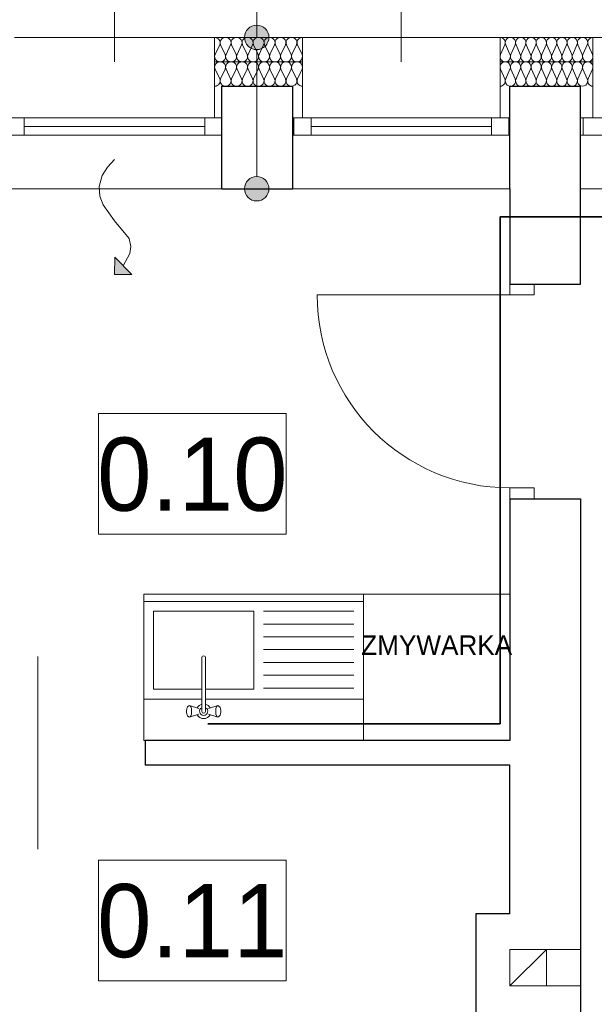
# Model space of a CAD drawing. Extents: x -438200 to -357500, y 15000 to 163871.
# Tile 16 of 148: x -428984 to -426629, y 33333 to 37365. Entities that reach past the tile are written whole.
import ezdxf
from ezdxf.lldxf.tags import DXFTag

# ---------------------------------------------------------------- set-up
doc = ezdxf.new("R2010")
doc.units = 0
doc.header["$MEASUREMENT"] = 0
doc.set_wipeout_variables(frame=1)
for name, color, linetype in [('#podkład', 252, 'Continuous'), ('A-Okna', 252, 'Continuous'), ('Arch ocieplenie', 252, 'Continuous'), ('Arch opisy', 252, 'Continuous'), ('Inwent Izolacje', 252, 'Continuous'), ('IS_Opisy_działek_Therm', 7, 'SOLID')]:
    doc.layers.add(name, color=color, linetype=linetype)
for name, color, linetype, lineweight in [('A-Okna_Nr_Pióra__9', 252, 'Continuous', 13), ('Arch ocieplenie_Nr_Pióra__9', 252, 'Continuous', 13), ('Arch opisy_Nr_Pióra__21', 252, 'Continuous', 9), ('Arch wykończenie_Nr_Pióra__3', 252, 'Continuous', 18), ('Inwent Izolacje_Nr_Pióra__2', 252, 'Continuous', 13), ('INWENT OPISY_Nr_Pióra__21', 252, 'Continuous', 9), ('INWENT wyposarzenie_Nr_Pióra__21', 252, 'Continuous', 9), ('INWENT. DRZWI_Nr_Pióra__5', 252, 'Continuous', 13), ('INWENT. OKNA_Nr_Pióra__5', 252, 'Continuous', 13), ('INWENT.ŚCIANY_Nr_Pióra__1', 252, 'Continuous', 25), ('INWENT.ŚCIANY_Nr_Pióra__2', 252, 'Continuous', 13), ('INWENT.ŚCIANY_Nr_Pióra__21', 252, 'Continuous', 9), ('Istniejące kominy_Nr_Pióra__21', 252, 'Continuous', 9)]:
    doc.layers.add(name, color=color, linetype=linetype, lineweight=lineweight)
doc.layers.add('IS_Ciepła_woda', color=1, linetype='DASHDOT', true_color=0xff0000)
doc.styles.add('GENERATED_STYLE_3', font='txt')
doc.styles.add('GENERATED_STYLE_5', font='txt')
doc.styles.get("Standard").update_dxf_attribs({"font": 'arial.ttf', "width": 0.8, "bigfont": 'BIGFONT.SHX'})
tags = doc.linetypes.add('DASHDOT', pattern=[20, 10, -5, 0, -5]).pattern_tags.tags
tags[10:11] = [DXFTag(74, 4), DXFTag(75, 0), DXFTag(340, '0'), DXFTag(46, 0.0), DXFTag(50, 0.0), DXFTag(44, 0.0), DXFTag(45, 0.0)]
tags[8:9] = [DXFTag(74, 4), DXFTag(75, 0), DXFTag(340, '0'), DXFTag(46, 0.0), DXFTag(50, 0.0), DXFTag(44, 0.0), DXFTag(45, 0.0)]
tags[6:7] = [DXFTag(74, 4), DXFTag(75, 0), DXFTag(340, '0'), DXFTag(46, 0.0), DXFTag(50, 0.0), DXFTag(44, 0.0), DXFTag(45, 0.0)]
tags[4:5] = [DXFTag(74, 4), DXFTag(75, 0), DXFTag(340, '0'), DXFTag(46, 0.0), DXFTag(50, 0.0), DXFTag(44, 0.0), DXFTag(45, 0.0)]
tags = doc.linetypes.add('SOLID', pattern=[10, 10, 0]).pattern_tags.tags
tags[6:7] = [DXFTag(74, 4), DXFTag(75, 0), DXFTag(340, '0'), DXFTag(46, 0.0), DXFTag(50, 0.0), DXFTag(44, 0.0), DXFTag(45, 0.0)]
tags[4:5] = [DXFTag(74, 4), DXFTag(75, 0), DXFTag(340, '0'), DXFTag(46, 0.0), DXFTag(50, 0.0), DXFTag(44, 0.0), DXFTag(45, 0.0)]

# ---------------------------------------------------------------- blocks, each defined once
blk = doc.blocks.new('Izolacja cieplna 14_22', base_point=(-427824.9, 37292.6))
at = {"layer": 'Arch ocieplenie_Nr_Pióra__9', "linetype": 'Continuous'}
for p, q in [((-428164.3, 37262.8), (-428183.1, 37222.4)), ((-428141.8, 37222.4), (-428160.6, 37262.8)), ((-428119.3, 37262.8), (-428138.1, 37222.4)), ((-428096.8, 37222.4), (-428115.6, 37262.8)), ((-428074.3, 37262.8), (-428093.1, 37222.4)), ((-428051.8, 37222.4), (-428070.6, 37262.8)), ((-428029.3, 37262.8), (-428048.1, 37222.4)), ((-428006.8, 37222.4), (-428025.6, 37262.8)), ((-427984.3, 37262.8), (-428003.1, 37222.4)), ((-427961.8, 37222.4), (-427980.6, 37262.8)), ((-427939.3, 37262.8), (-427958.1, 37222.4)), ((-427916.8, 37222.4), (-427935.6, 37262.8)), ((-427894.3, 37262.8), (-427913.1, 37222.4)), ((-427871.8, 37222.4), (-427890.6, 37262.8)), ((-427849.3, 37262.8), (-427868.1, 37222.4)), ((-427826.8, 37222.4), (-427845.6, 37262.8))]:
    blk.add_line(p, q, dxfattribs=at)
for centre, start_param, end_param in [((-428184.9, 37271.3), 2.7288, 4.712389), ((-428139.9, 37271.3), 2.7288, 6.695979), ((-428094.9, 37271.3), 2.7288, 6.695979), ((-428049.9, 37271.3), 2.7288, 6.695979), ((-428004.9, 37271.3), 2.7288, 6.695979), ((-427959.9, 37271.3), 2.7288, 6.695979), ((-427914.9, 37271.3), 2.7288, 6.695979), ((-427869.9, 37271.3), 2.7288, 6.695979), ((-427824.9, 37271.3), 4.712389, 6.695979), ((-428162.4, 37213.9), 5.870392, 9.837571), ((-428117.4, 37213.9), 5.870392, 9.837571), ((-428072.4, 37213.9), 5.870392, 9.837571), ((-428027.4, 37213.9), 5.870392, 9.837571), ((-427982.4, 37213.9), 5.870392, 9.837571), ((-427937.4, 37213.9), 5.870392, 9.837571), ((-427892.4, 37213.9), 5.870392, 9.837571), ((-427847.4, 37213.9), 5.870392, 9.837571)]:
    blk.add_ellipse(centre, major_axis=(-22.5, 0), ratio=0.945236, start_param=start_param, end_param=end_param, dxfattribs=at)
blk = doc.blocks.new('Izolacja cieplna 14_23', base_point=(-426634.9, 37292.6))
at = {"layer": 'Arch ocieplenie_Nr_Pióra__9', "linetype": 'Continuous'}
for p, q in [((-426995.6, 37262.8), (-427013.2, 37222.4)), ((-426974.5, 37222.4), (-426992.1, 37262.8)), ((-426953.4, 37262.8), (-426971, 37222.4)), ((-426932.3, 37222.4), (-426949.8, 37262.8)), ((-426911.2, 37262.8), (-426928.7, 37222.4)), ((-426890.1, 37222.4), (-426907.6, 37262.8)), ((-426868.9, 37262.8), (-426886.5, 37222.4)), ((-426847.8, 37222.4), (-426865.4, 37262.8)), ((-426826.7, 37262.8), (-426844.3, 37222.4)), ((-426805.6, 37222.4), (-426823.2, 37262.8)), ((-426784.5, 37262.8), (-426802.1, 37222.4)), ((-426763.4, 37222.4), (-426781, 37262.8)), ((-426742.3, 37262.8), (-426759.8, 37222.4)), ((-426721.2, 37222.4), (-426738.7, 37262.8)), ((-426700.1, 37262.8), (-426717.6, 37222.4)), ((-426678.9, 37222.4), (-426696.5, 37262.8)), ((-426657.8, 37262.8), (-426675.4, 37222.4)), ((-426636.7, 37222.4), (-426654.3, 37262.8))]:
    blk.add_line(p, q, dxfattribs=at)
for centre, start_param, end_param in [((-427014.9, 37271.3), 1.158004, 3.141593), ((-426972.7, 37271.3), 1.158004, 5.125183), ((-426930.5, 37271.3), 1.158004, 5.125183), ((-426888.3, 37271.3), 1.158004, 5.125183), ((-426846.1, 37271.3), 1.158004, 5.125183), ((-426803.8, 37271.3), 1.158004, 5.125183), ((-426761.6, 37271.3), 1.158004, 5.125183), ((-426719.4, 37271.3), 1.158004, 5.125183), ((-426677.2, 37271.3), 1.158004, 5.125183), ((-426634.9, 37271.3), 3.141593, 5.125182), ((-426993.8, 37213.9), 4.299595, 8.266775), ((-426951.6, 37213.9), 4.299595, 8.266775), ((-426909.4, 37213.9), 4.299595, 8.266775), ((-426867.2, 37213.9), 4.299595, 8.266775), ((-426824.9, 37213.9), 4.299595, 8.266775), ((-426782.7, 37213.9), 4.299595, 8.266775), ((-426740.5, 37213.9), 4.299595, 8.266775), ((-426698.3, 37213.9), 4.299595, 8.266775), ((-426656.1, 37213.9), 4.299595, 8.266775)]:
    blk.add_ellipse(centre, major_axis=(0, -21.3), ratio=0.992632, start_param=start_param, end_param=end_param, dxfattribs=at)
blk = doc.blocks.new('Izolacja cieplna 14_274', base_point=(-428184.9, 37092.6))
at = {"layer": 'Inwent Izolacje_Nr_Pióra__2', "linetype": 'Continuous'}
for p, q in [((-428183.1, 37162.8), (-428164.3, 37122.4)), ((-428160.6, 37122.4), (-428141.8, 37162.8)), ((-428138.1, 37162.8), (-428119.3, 37122.4)), ((-428115.6, 37122.4), (-428096.8, 37162.8)), ((-428093.1, 37162.8), (-428074.3, 37122.4)), ((-428070.6, 37122.4), (-428051.8, 37162.8)), ((-428048.1, 37162.8), (-428029.3, 37122.4)), ((-428025.6, 37122.4), (-428006.8, 37162.8)), ((-428003.1, 37162.8), (-427984.3, 37122.4)), ((-427980.6, 37122.4), (-427961.8, 37162.8)), ((-427958.1, 37162.8), (-427939.3, 37122.4)), ((-427935.6, 37122.4), (-427916.8, 37162.8)), ((-427913.1, 37162.8), (-427894.3, 37122.4)), ((-427890.6, 37122.4), (-427871.8, 37162.8)), ((-427868.1, 37162.8), (-427849.3, 37122.4)), ((-427845.6, 37122.4), (-427826.8, 37162.8))]:
    blk.add_line(p, q, dxfattribs=at)
for centre, start_param, end_param in [((-428162.4, 37171.3), 5.870392, 9.837571), ((-428117.4, 37171.3), 5.870392, 9.837571), ((-428072.4, 37171.3), 5.870392, 9.837571), ((-428027.4, 37171.3), 5.870392, 9.837571), ((-427982.4, 37171.3), 5.870392, 9.837571), ((-427937.4, 37171.3), 5.870392, 9.837571), ((-427892.4, 37171.3), 5.870392, 9.837571), ((-427847.4, 37171.3), 5.870392, 9.837571), ((-428184.9, 37113.9), 4.712389, 6.695979), ((-428139.9, 37113.9), 2.7288, 6.695979), ((-428094.9, 37113.9), 2.7288, 6.695979), ((-428049.9, 37113.9), 2.7288, 6.695979), ((-428004.9, 37113.9), 2.7288, 6.695979), ((-427959.9, 37113.9), 2.7288, 6.695979), ((-427914.9, 37113.9), 2.7288, 6.695979), ((-427869.9, 37113.9), 2.7288, 6.695979), ((-427824.9, 37113.9), 2.7288, 4.712389)]:
    blk.add_ellipse(centre, major_axis=(22.5, 0), ratio=0.945236, start_param=start_param, end_param=end_param, dxfattribs=at)
blk = doc.blocks.new('Izolacja cieplna 14_275', base_point=(-427014.9, 37092.6))
at = {"layer": 'Inwent Izolacje_Nr_Pióra__2', "linetype": 'Continuous'}
for p, q in [((-427013.2, 37162.8), (-426995.6, 37122.4)), ((-426992.1, 37122.4), (-426974.5, 37162.8)), ((-426971, 37162.8), (-426953.4, 37122.4)), ((-426949.8, 37122.4), (-426932.3, 37162.8)), ((-426928.7, 37162.8), (-426911.2, 37122.4)), ((-426907.6, 37122.4), (-426890.1, 37162.8)), ((-426886.5, 37162.8), (-426868.9, 37122.4)), ((-426865.4, 37122.4), (-426847.8, 37162.8)), ((-426844.3, 37162.8), (-426826.7, 37122.4)), ((-426823.2, 37122.4), (-426805.6, 37162.8)), ((-426802.1, 37162.8), (-426784.5, 37122.4)), ((-426781, 37122.4), (-426763.4, 37162.8)), ((-426759.8, 37162.8), (-426742.3, 37122.4)), ((-426738.7, 37122.4), (-426721.2, 37162.8)), ((-426717.6, 37162.8), (-426700.1, 37122.4)), ((-426696.5, 37122.4), (-426678.9, 37162.8)), ((-426675.4, 37162.8), (-426657.8, 37122.4)), ((-426654.3, 37122.4), (-426636.7, 37162.8))]:
    blk.add_line(p, q, dxfattribs=at)
for centre, start_param, end_param in [((-426993.8, 37171.3), 4.299595, 8.266775), ((-426951.6, 37171.3), 4.299595, 8.266775), ((-426909.4, 37171.3), 4.299595, 8.266775), ((-426867.2, 37171.3), 4.299595, 8.266775), ((-426824.9, 37171.3), 4.299595, 8.266775), ((-426782.7, 37171.3), 4.299595, 8.266775), ((-426740.5, 37171.3), 4.299595, 8.266775), ((-426698.3, 37171.3), 4.299595, 8.266775), ((-426656.1, 37171.3), 4.299595, 8.266775), ((-427014.9, 37113.9), 3.141593, 5.125182), ((-426972.7, 37113.9), 1.158004, 5.125183), ((-426930.5, 37113.9), 1.158004, 5.125183), ((-426888.3, 37113.9), 1.158004, 5.125183), ((-426846.1, 37113.9), 1.158004, 5.125183), ((-426803.8, 37113.9), 1.158004, 5.125183), ((-426761.6, 37113.9), 1.158004, 5.125183), ((-426719.4, 37113.9), 1.158004, 5.125183), ((-426677.2, 37113.9), 1.158004, 5.125183), ((-426634.9, 37113.9), 1.158004, 3.141593)]:
    blk.add_ellipse(centre, major_axis=(0, 21.3), ratio=0.992632, start_param=start_param, end_param=end_param, dxfattribs=at)
blk = doc.blocks.new('Krzywa_9', base_point=(-428594.9, 36792.6))
at = {"layer": 'A-Okna_Nr_Pióra__9', "linetype": 'Continuous'}
blk.add_hatch(color=256, dxfattribs=at).paths.add_polyline_path([(-428594.9, 36322), (-428594.5, 36392.7), (-428524.2, 36321.6)], flags=0)
for p, q in [((-428594.9, 36322), (-428594.5, 36392.7)), ((-428594.5, 36392.7), (-428524.2, 36321.6)), ((-428594.9, 36322), (-428524.2, 36321.6))]:
    blk.add_line(p, q, dxfattribs=at)
at = {"layer": 'A-Okna_Nr_Pióra__9', "linetype": 'Continuous', "flags": 128}
blk.add_lwpolyline([(-428594.9, 36792.6), (-428624.1, 36761.5), (-428645.4, 36726.4), (-428657.6, 36681.7), (-428655, 36643), (-428642.1, 36606.5), (-428594.9, 36542), (-428535.3, 36468.7), (-428528.2, 36436.7), (-428532.2, 36406.9), (-428559.4, 36357.2)], dxfattribs=at)
blk = doc.blocks.new('Linia_40', base_point=(-428012.4, 36672.6))
at = {"layer": 'Arch opisy_Nr_Pióra__21', "linetype": 'Continuous'}
for points in [[(-427962.4, 37292.6), (-427966.2, 37311.7), (-427977.1, 37328), (-427993.3, 37338.8), (-428012.4, 37342.6), (-428031.6, 37338.8), (-428047.8, 37328), (-428058.6, 37311.7), (-428062.4, 37292.6), (-428058.6, 37273.5), (-428047.8, 37257.3), (-428031.6, 37246.4), (-428012.4, 37242.6), (-427993.3, 37246.4), (-427977.1, 37257.3), (-427966.2, 37273.5)], [(-427962.4, 36672.6), (-427966.2, 36691.7), (-427977.1, 36708), (-427993.3, 36718.8), (-428012.4, 36722.6), (-428031.6, 36718.8), (-428047.8, 36708), (-428058.6, 36691.7), (-428062.4, 36672.6), (-428058.6, 36653.5), (-428047.8, 36637.3), (-428031.6, 36626.4), (-428012.4, 36622.6), (-427993.3, 36626.4), (-427977.1, 36637.3), (-427966.2, 36653.5)]]:
    blk.add_hatch(color=256, dxfattribs=at).paths.add_polyline_path(points, flags=0)
blk.add_line((-428012.4, 36722.6), (-428012.4, 37242.6), dxfattribs=at)
for centre in [(-428012.4, 37292.6), (-428012.4, 36672.6)]:
    blk.add_circle(centre, 50, dxfattribs=at)
blk = doc.blocks.new('Linia_41', base_point=(-428012.4, 37292.6))
at = {"layer": 'Arch opisy_Nr_Pióra__21', "linetype": 'Continuous'}
blk.add_line((-428012.4, 37292.6), (-428012.4, 38902.4), dxfattribs=at)
blk.add_circle((-428012.4, 39202.4), 300, dxfattribs=at)
blk = doc.blocks.new('parter')
at = {"layer": 'Arch wykończenie_Nr_Pióra__3', "color": 252, "linetype": 'Continuous'}
for p, q in [((-428184.9, 36962.6), (-428184.9, 37292.6)), ((-427824.9, 37292.6), (-428184.9, 37292.6)), ((-427824.9, 37292.6), (-427824.9, 36962.6)), ((-427014.9, 37292.6), (-427014.9, 36962.6)), ((-426634.9, 37292.6), (-427014.9, 37292.6)), ((-426634.9, 37292.6), (-426634.9, 36962.6))]:
    blk.add_line(p, q, dxfattribs=at)
at = {"layer": 'INWENT wyposarzenie_Nr_Pióra__21', "color": 252, "linetype": 'Continuous'}
for p, q in [((-428474.9, 35012.6), (-428474.9, 34962.6)), ((-428474.9, 35012.6), (-427574.9, 35012.6)), ((-428474.9, 35012.6), (-428474.9, 34412.6)), ((-427574.9, 35012.6), (-427574.9, 34962.6)), ((-427574.9, 35012.6), (-427574.9, 34412.6)), ((-427574.9, 34412.6), (-427574.9, 35012.6)), ((-427574.9, 35012.6), (-426974.9, 35012.6)), ((-426974.9, 35012.6), (-426974.9, 34412.6)), ((-428474.9, 34982.6), (-427574.9, 34982.6)), ((-428474.9, 34582.6), (-428474.9, 34982.6)), ((-427574.9, 34982.6), (-427574.9, 34582.6)), ((-428434.9, 34942.6), (-428434.9, 34622.6)), ((-428024.9, 34942.6), (-428434.9, 34942.6)), ((-428024.9, 34622.6), (-428024.9, 34942.6)), ((-427984.9, 34942.6), (-427614.9, 34942.6)), ((-427984.9, 34890.1), (-427614.9, 34890.1)), ((-427984.9, 34837.6), (-427614.9, 34837.6)), ((-427984.9, 34785.1), (-427614.9, 34785.1)), ((-428237.8, 34531.2), (-428237.8, 34751.5)), ((-428222.1, 34751.5), (-428222.1, 34531.2)), ((-427984.9, 34732.6), (-427614.9, 34732.6)), ((-427984.9, 34680.1), (-427614.9, 34680.1)), ((-428434.9, 34622.6), (-428237.8, 34622.6)), ((-428222.1, 34622.6), (-428024.9, 34622.6)), ((-427984.9, 34627.6), (-427614.9, 34627.6)), ((-428237.8, 34582.6), (-428474.9, 34582.6)), ((-427574.9, 34582.6), (-428222.1, 34582.6)), ((-428299.9, 34536.1), (-428299.1, 34542.6)), ((-428299.9, 34529.1), (-428299.9, 34536.1)), ((-428299.1, 34522.6), (-428299.9, 34529.1)), ((-428299.1, 34542.6), (-428297.6, 34547.9)), ((-428297.6, 34517.3), (-428299.1, 34522.6)), ((-428297.6, 34547.9), (-428295.5, 34551.4)), ((-428290.3, 34555.2), (-428295.5, 34551.4)), ((-428290.3, 34555.2), (-428287.5, 34556.6)), ((-428287.5, 34556.6), (-428284.7, 34555.2)), ((-428250, 34544.6), (-428287.5, 34556.6)), ((-428250, 34520.6), (-428287.5, 34508.6)), ((-428284.7, 34555.2), (-428282.3, 34551)), ((-428282.3, 34551), (-428280.4, 34544.6)), ((-428280.4, 34520.6), (-428282.3, 34514.2)), ((-428280.4, 34544.6), (-428279.5, 34536.8)), ((-428279.5, 34528.4), (-428280.4, 34520.6)), ((-428279.5, 34536.8), (-428279.5, 34528.4)), ((-428209.8, 34544.6), (-428172.4, 34556.6)), ((-428209.8, 34520.6), (-428172.4, 34508.6)), ((-428180.4, 34536.8), (-428179.5, 34544.6)), ((-428180.4, 34528.4), (-428180.4, 34536.8)), ((-428179.5, 34520.6), (-428180.4, 34528.4)), ((-428179.5, 34544.6), (-428177.6, 34551)), ((-428177.6, 34514.2), (-428179.5, 34520.6)), ((-428177.6, 34551), (-428175.2, 34555.2)), ((-428175.2, 34555.2), (-428172.4, 34556.6)), ((-428172.4, 34556.6), (-428169.6, 34555.2)), ((-428169.6, 34555.2), (-428164.4, 34551.4)), ((-428164.4, 34551.4), (-428162.3, 34547.9)), ((-428162.3, 34547.9), (-428160.8, 34542.6)), ((-428160.8, 34522.6), (-428162.3, 34517.3)), ((-428160.8, 34542.6), (-428160, 34536.1)), ((-428160, 34529.1), (-428160.8, 34522.6)), ((-428160, 34536.1), (-428160, 34529.1)), ((-428295.5, 34513.8), (-428297.6, 34517.3)), ((-428290.3, 34510.1), (-428295.5, 34513.8)), ((-428287.5, 34508.6), (-428290.3, 34510.1)), ((-428284.7, 34510.1), (-428287.5, 34508.6)), ((-428282.3, 34514.2), (-428284.7, 34510.1)), ((-428175.2, 34510.1), (-428177.6, 34514.2)), ((-428172.4, 34508.6), (-428175.2, 34510.1)), ((-428169.6, 34510.1), (-428172.4, 34508.6)), ((-428169.6, 34510.1), (-428164.4, 34513.8)), ((-428162.3, 34517.3), (-428164.4, 34513.8)), ((-427574.9, 34412.6), (-428474.9, 34412.6)), ((-426974.9, 34412.6), (-427574.9, 34412.6))]:
    blk.add_line(p, q, dxfattribs=at)
for centre, radius, start, end in [((-428229.9, 34751.5), 7.88, 0, 180), ((-428229.9, 34532.6), 30, 105.2253, 152.0235), ((-428229.9, 34532.6), 30, 27.9765, 74.7747), ((-428229.9, 34532.6), 30, 207.9765, 332.0235), ((-428229.9, 34532.6), 16.8, 118.0549, 61.9451), ((-428229.9, 34532.6), 8, 190, 350)]:
    blk.add_arc(centre, radius, start, end, dxfattribs=at)
at = {"layer": 'INWENT. DRZWI_Nr_Pióra__5', "color": 252, "linetype": 'Continuous'}
for p, q in [((-426974.9, 36282.6), (-426974.9, 36237.6)), ((-426874.9, 36237.6), (-426874.9, 36282.6)), ((-426974.9, 36237.6), (-427764.9, 36237.6)), ((-426974.9, 36237.6), (-426874.9, 36237.6)), ((-426974.9, 35402.6), (-426974.9, 35447.6)), ((-426974.9, 35447.6), (-426874.9, 35447.6)), ((-426874.9, 35447.6), (-426874.9, 35402.6)), ((-428909.9, 33967.6), (-428909.9, 34757.6))]:
    blk.add_line(p, q, dxfattribs=at)
blk.add_arc((-426974.9, 36237.6), 790, 180, 270, dxfattribs=at)
at = {"layer": 'INWENT. OKNA_Nr_Pióra__5', "color": 252, "linetype": 'Continuous'}
for p, q in [((-428594.9, 37192.6), (-428594.9, 38102.6)), ((-427419.9, 37192.6), (-427419.9, 38102.6)), ((-428154.9, 36962.6), (-429034.9, 36962.6)), ((-428964.9, 36892.6), (-428964.9, 36962.6)), ((-428224.9, 36892.6), (-428224.9, 36962.6)), ((-428154.9, 36892.6), (-428154.9, 36962.6)), ((-426974.9, 36962.6), (-427864.9, 36962.6)), ((-427859.9, 36892.6), (-427859.9, 36962.6)), ((-427789.9, 36892.6), (-427789.9, 36962.6)), ((-427049.9, 36892.6), (-427049.9, 36962.6)), ((-426979.9, 36892.6), (-426979.9, 36962.6)), ((-425784.9, 36962.6), (-426684.9, 36962.6)), ((-426674.9, 36892.6), (-426674.9, 36962.6)), ((-428224.9, 36927.6), (-428964.9, 36927.6)), ((-427049.9, 36927.6), (-427789.9, 36927.6)), ((-428154.9, 36892.6), (-429034.9, 36892.6)), ((-426974.9, 36892.6), (-427864.9, 36892.6)), ((-425784.9, 36892.6), (-426684.9, 36892.6))]:
    blk.add_line(p, q, dxfattribs=at)
at = {"layer": 'INWENT.ŚCIANY_Nr_Pióra__1', "color": 252, "linetype": 'Continuous'}
for p, q in [((-428154.9, 36672.6), (-428154.9, 37092.6)), ((-428154.9, 37092.6), (-427864.9, 37092.6)), ((-427864.9, 36672.6), (-427864.9, 37092.6)), ((-426974.9, 36672.6), (-426974.9, 37092.6)), ((-426974.9, 37092.6), (-426684.9, 37092.6)), ((-426684.9, 36672.6), (-426684.9, 37092.6)), ((-428154.9, 36672.6), (-427864.9, 36672.6)), ((-426974.9, 36672.6), (-426974.9, 36282.6)), ((-426684.9, 36282.6), (-426684.9, 36672.6)), ((-426974.9, 36282.6), (-426684.9, 36282.6)), ((-426974.9, 35402.6), (-426684.9, 35402.6)), ((-426974.9, 35402.6), (-426974.9, 34412.6)), ((-426684.9, 35402.6), (-426684.9, 31902.6)), ((-426974.9, 34412.6), (-428469.9, 34412.6)), ((-428469.9, 34412.6), (-428469.9, 34312.6)), ((-426974.9, 34312.6), (-428469.9, 34312.6)), ((-426974.9, 33702.6), (-426974.9, 34312.6)), ((-426974.9, 33702.6), (-427114.9, 33702.6)), ((-427114.9, 33702.6), (-427114.9, 33042.6))]:
    blk.add_line(p, q, dxfattribs=at)
at = {"layer": 'INWENT.ŚCIANY_Nr_Pióra__2', "color": 252, "linetype": 'Continuous'}
for p, q in [((-428184.9, 37192.6), (-427824.9, 37192.6)), ((-427014.9, 37192.6), (-426634.9, 37192.6))]:
    blk.add_line(p, q, dxfattribs=at)
at = {"layer": 'INWENT.ŚCIANY_Nr_Pióra__21', "color": 252, "linetype": 'Continuous'}
for p, q in [((-429004.9, 37292.6), (-428184.9, 37292.6)), ((-427824.9, 37292.6), (-427014.9, 37292.6)), ((-426634.9, 37292.6), (-425834.9, 37292.6)), ((-429034.9, 36672.6), (-428154.9, 36672.6)), ((-427864.9, 36672.6), (-426974.9, 36672.6)), ((-426684.9, 36672.6), (-425784.9, 36672.6))]:
    blk.add_line(p, q, dxfattribs=at)
at = {"layer": 'Istniejące kominy_Nr_Pióra__21', "color": 252, "linetype": 'Continuous'}
for p, q in [((-426974.9, 33407.6), (-426974.9, 33557.6)), ((-426974.9, 33557.6), (-426684.9, 33557.6)), ((-426974.9, 33407.6), (-426824.9, 33557.6)), ((-426824.9, 33557.6), (-426824.9, 33407.6)), ((-426684.9, 33407.6), (-426974.9, 33407.6))]:
    blk.add_line(p, q, dxfattribs=at)
at = {"layer": 'A-Okna', "color": 252, "linetype": 'Continuous', "lineweight": 13}
blk.add_blockref('Krzywa_9', (-428594.9, 36792.6), dxfattribs=at)
at = {"layer": 'Arch ocieplenie', "color": 252, "linetype": 'Continuous', "lineweight": 13}
for name, p in [('Izolacja cieplna 14_22', (-427824.9, 37292.6)), ('Izolacja cieplna 14_23', (-426634.9, 37292.6))]:
    blk.add_blockref(name, p, dxfattribs=at)
at = {"layer": 'Arch opisy', "color": 252, "linetype": 'Continuous'}
for name, p in [('Linia_41', (-428012.4, 37292.6)), ('Linia_40', (-428012.4, 36672.6))]:
    blk.add_blockref(name, p, dxfattribs=at)
at = {"layer": 'Inwent Izolacje', "color": 252, "linetype": 'Continuous', "lineweight": 13}
for name, p in [('Izolacja cieplna 14_274', (-428184.9, 37092.6)), ('Izolacja cieplna 14_275', (-427014.9, 37092.6))]:
    blk.add_blockref(name, p, dxfattribs=at)
at = {"layer": 'INWENT OPISY_Nr_Pióra__21', "color": 252, "linetype": 'Continuous', "insert": (-427274.9, 34843.5), "char_height": 80, "attachment_point": 2, "style": 'GENERATED_STYLE_5'}
blk.add_mtext('{ZMYWARKA}', dxfattribs=at)
at = {"color": 252, "linetype": 'Continuous', "ltscale": 1718982.604946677}
blk.add_wipeout([(-428660.4, 35751.8), (-427892.4, 35751.8), (-427892.4, 35257.6), (-428660.4, 35257.6)], dxfattribs=at).dxf.layer = 'INWENT OPISY_Nr_Pióra__21'
at = {"color": 252, "linetype": 'Continuous', "ltscale": 1718393.777581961}
blk.add_wipeout([(-428660.4, 33923.2), (-427892.4, 33923.2), (-427892.4, 33429.1), (-428660.4, 33429.1)], dxfattribs=at).dxf.layer = 'INWENT OPISY_Nr_Pióra__21'
at = {"layer": 'INWENT OPISY_Nr_Pióra__21', "color": 252, "linetype": 'Continuous', "flags": 128}
for points in [[(-428660.4, 35751.8), (-427892.4, 35751.8), (-427892.4, 35257.6), (-428660.4, 35257.6)], [(-428660.4, 33923.2), (-427892.4, 33923.2), (-427892.4, 33429.1), (-428660.4, 33429.1)]]:
    blk.add_lwpolyline(points, close=True, dxfattribs=at)
at = {"layer": 'INWENT OPISY_Nr_Pióra__21', "color": 252, "linetype": 'Continuous', "char_height": 300, "attachment_point": 8, "style": 'GENERATED_STYLE_3'}
for s, insert in [('{0.10 }', (-428276.4, 35349.6)), ('{0.11 }', (-428276.4, 33521.1))]:
    blk.add_mtext(s, dxfattribs=dict(at, insert=insert))

msp = doc.modelspace()

# ---------------------------------------------------------------- block references
at = {"layer": '#podkład', "color": 3, "lineweight": 50}
msp.add_blockref('parter', (0, 0), dxfattribs=at)

# ---------------------------------------------------------------- next in the draw order: linework, layer by layer
at = {"layer": 'IS_Ciepła_woda', "color": 1, "lineweight": 35, "ltscale": 10}
for p, q in [((-427014.4, 34481.2), (-427014.4, 36557.5)), ((-427014.4, 36557.5), (-419519.9, 36557.5)), ((-428213.3, 34481.2), (-427014.4, 34481.2))]:
    msp.add_line(p, q, dxfattribs=at)

# ---------------------------------------------------------------- next in the draw order: texts
at = {"layer": 'IS_Opisy_działek_Therm', "color": 3, "lineweight": 50, "ltscale": 10, "char_height": 180, "rotation": 90}
for insert, attachment_point in [((-428089, 36127), 9), ((-428031.4, 36127), 3), ((-426867.5, 36127), 9), ((-426809.9, 36127), 3), ((-428014, 35672), 9), ((-428014, 35672), 9), ((-426792.5, 35672), 9), ((-426792.5, 35672), 9)]:
    msp.add_mtext('\\fArial|b0|i0;', dxfattribs=dict(at, insert=insert, attachment_point=attachment_point))
at = {"layer": 'IS_Opisy_działek_Therm', "color": 3, "lineweight": 50, "ltscale": 10, "char_height": 180}
for insert, attachment_point in [((-428888.2, 35012.6), 7), ((-428888.2, 34969.4), 1), ((-428948.2, 34937.6), 7), ((-428948.2, 34937.6), 7)]:
    msp.add_mtext('\\fArial|b0|i0;', dxfattribs=dict(at, insert=insert, attachment_point=attachment_point))

doc.saveas('drawing.dxf')
